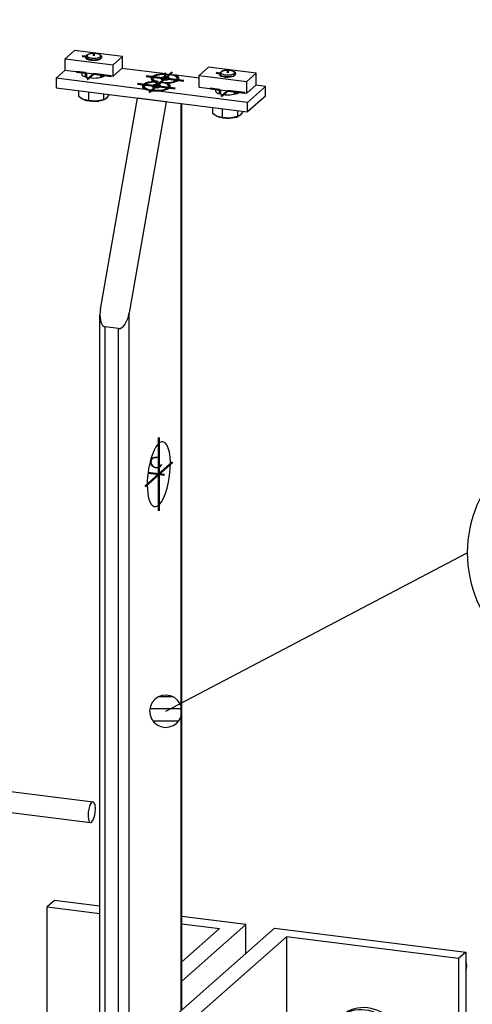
# Model space of a CAD drawing. Header units: millimetres. Extents: x 4464 to 5058, y 2900 to 3320.
# Tile 59 of 110: x 4800.07 to 4807.45, y 2972.99 to 2989.04. Entities that reach past the tile are written whole.
import ezdxf
from ezdxf.enums import TextEntityAlignment as Align

# ---------------------------------------------------------------- set-up
doc = ezdxf.new("R2010")
doc.units = ezdxf.units.MM
doc.linetypes.add('STRICHPUNKT2', pattern=[18.5, 10, -4, 0.5, -4])
doc.layers.get('0').update_dxf_attribs({"linetype": 'CONTINUOUS'})
for name, color, linetype in [('DIM49', 4, 'CONTINUOUS'), ('LE_RED', 1, 'CONTINUOUS'), ('TXT_ALL', 7, 'CONTINUOUS')]:
    doc.layers.add(name, color=color, linetype=linetype)
doc.layers.add('LE_ALL', color=7, linetype='CONTINUOUS', lineweight=50)
doc.styles.add('ARIAL', font='arial.ttf')

# ---------------------------------------------------------------- blocks, each defined once
blk = doc.blocks.new('Draadstang-M12x140_04151', base_point=(4801.22747519, 2975.95044706))
for p, q in [((4797.63965123, 2976.74515818), (4801.26997519, 2976.28778035)), ((4797.5445036, 2976.41445786), (4801.22747519, 2975.95044706))]:
    blk.add_line(p, q)
for start_param, end_param in [(3.14159265, 6.283185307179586), (6.28318531, 9.424777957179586)]:
    blk.add_ellipse((4801.24872519, 2976.1191137), major_axis=(-0.02125, -0.16866665), ratio=0.33333333, start_param=start_param, end_param=end_param)
blk = doc.blocks.new('Draadstang-M12x140_04150')
blk.add_blockref('Draadstang-M12x140_04151', (4801.22747519, 2975.95044706))
blk = doc.blocks.new('Montage baluster_04148')
blk.add_blockref('Draadstang-M12x140_04150', (0, 0))
blk = doc.blocks.new('Montage_04129')
blk.add_blockref('Montage baluster_04148', (0, 0))
blk = doc.blocks.new('Tussen baluster (doorgaande sierregel)_04109')
blk.add_blockref('Montage_04129', (0, 0))
blk = doc.blocks.new('BALUSTER PROFIEL 80X15 R4_04261', base_point=(4802.36093884, 2981.74984515))
for p, q in [((4801.3908576, 2984.3203364), (4801.99189837, 2987.76454157)), ((4802.45960554, 2987.705616), (4801.99189837, 2987.76454157)), ((4802.45960554, 2987.705616), (4801.85856478, 2984.26141084)), ((4802.70709292, 2972.88607548), (4802.70709292, 2987.67443553)), ((4802.71570434, 2972.89367003), (4802.71570434, 2987.67335059)), ((4801.38224618, 2968.73970274), (4801.38224618, 2984.22381484)), ((4801.85856478, 2968.69649066), (4801.85856478, 2984.26141084)), ((4801.68670241, 2984.00699058), (4801.46843907, 2984.03448918)), ((4801.46843907, 2968.69812877), (4801.46843907, 2984.03448918)), ((4801.68670241, 2968.67063017), (4801.68670241, 2984.00699058))]:
    blk.add_line(p, q)
for centre, major_axis, ratio, start_param, end_param in [((4801.51557952, 2984.30462292), (-0.05055159, -0.26959962), 0.4576369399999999, 4.73988523, 5.10125235), ((4801.51557952, 2984.30462292), (-0.05055159, -0.26959962), 0.4576369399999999, 5.10125235, 6.310681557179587), ((4801.73384286, 2984.27712432), (-0.05055159, -0.26959962), 0.4576369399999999, 0.02749625, 1.59829258), ((4802.34175714, 2981.63056683), (-0.06666667, -0.52915026), 0.33333333, 3.14159265, 6.283185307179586), ((4802.34175714, 2981.63056683), (-0.06666667, -0.52915026), 0.33333333, 0, 3.14159265)]:
    blk.add_ellipse(centre, major_axis=major_axis, ratio=ratio, start_param=start_param, end_param=end_param)
at = {"layer": 'LE_RED'}
for p, q in [((4802.20991783, 2981.87379087), (4802.22865188, 2981.89984568)), ((4802.38657437, 2981.79020804), (4802.36093884, 2981.74984515)), ((4802.36093884, 2981.74984515), (4802.29312062, 2981.72908753))]:
    blk.add_line(p, q, dxfattribs=at)
for points in [[(4802.29312062, 2981.72908753), (4802.22789702, 2981.76747881), (4802.20388158, 2981.8519875)], [(4802.22865188, 2981.89984568), (4802.30023439, 2981.91650752), (4802.31768501, 2981.91156986)]]:
    blk.add_lwpolyline(points, dxfattribs=at)
blk = doc.blocks.new('_04263', base_point=(4802.43529858, 2981.61878172))
at = {"layer": 'LE_ALL', "color": 1, "linetype": 'STRICHPUNKT2'}
for p, q in [((4802.34175714, 2981.63056683), (4802.34175714, 2982.22767923)), ((4802.34175714, 2981.63056683), (4802.56567429, 2981.82804319)), ((4802.34175714, 2981.63056683), (4802.11783999, 2981.43309047)), ((4802.43529858, 2981.61878172), (4802.16537372, 2981.65278905)), ((4802.34175714, 2981.63056683), (4802.34175714, 2981.03345444))]:
    blk.add_line(p, q, dxfattribs=at)
blk = doc.blocks.new('_04262')
blk.add_blockref('_04263', (4802.43529858, 2981.61878172))
blk = doc.blocks.new('DIN 13-M6_04265', base_point=(4802.22865188, 2981.89984568))
at = {"layer": 'LE_RED'}
for p, q in [((4802.20991783, 2981.87379087), (4802.22865188, 2981.89984568)), ((4802.38657437, 2981.79020804), (4802.36093884, 2981.74984515)), ((4802.36093884, 2981.74984515), (4802.29312062, 2981.72908753))]:
    blk.add_line(p, q, dxfattribs=at)
for points in [[(4802.29312062, 2981.72908753), (4802.22789702, 2981.76747881), (4802.20388158, 2981.8519875)], [(4802.22865188, 2981.89984568), (4802.30023439, 2981.91650752), (4802.31768501, 2981.91156986)]]:
    blk.add_lwpolyline(points, dxfattribs=at)
blk = doc.blocks.new('DIN 13-M6_04264')
blk.add_blockref('DIN 13-M6_04265', (4802.22865188, 2981.89984568))
blk = doc.blocks.new('BALUSTER PROFIEL 80X15 R4_04260')
for name, p in [('BALUSTER PROFIEL 80X15 R4_04261', (4802.36093884, 2981.74984515)), ('_04262', (0, 0)), ('DIN 13-M6_04264', (0, 0))]:
    blk.add_blockref(name, p)
blk = doc.blocks.new('Hoeklijn 200x100x10_04268', base_point=(4802.71570434, 2973.36507422))
for p, q in [((4800.64161748, 2974.67859836), (4800.52376635, 2974.57466343)), ((4800.52376635, 2974.57466343), (4801.38224618, 2974.46650513)), ((4800.52376635, 2971.43196662), (4800.52376635, 2974.57466343)), ((4801.38224618, 2974.58528791), (4800.64161748, 2974.67859836)), ((4803.7596653, 2974.28576125), (4802.71570434, 2974.41728797)), ((4802.71570434, 2974.2985052), (4803.33000939, 2974.22111004)), ((4802.71570434, 2973.36507422), (4803.7596653, 2974.28576125)), ((4803.7596653, 2973.81435707), (4803.7596653, 2974.28576125)), ((4803.33000939, 2974.22111004), (4802.71570434, 2973.6793439)), ((4801.38224618, 2972.50334435), (4801.09083792, 2972.24634642)), ((4801.09083792, 2972.24634642), (4801.38224618, 2972.20963243)), ((4801.09083792, 2969.10364961), (4801.09083792, 2972.24634642)), ((4800.52376635, 2971.43196662), (4801.09083792, 2971.36052232)), ((4801.09083792, 2969.10364961), (4801.38224618, 2969.06693562))]:
    blk.add_line(p, q)
blk = doc.blocks.new('Hoeklijn 200x100x10_04267')
blk.add_blockref('Hoeklijn 200x100x10_04268', (4802.71570434, 2973.36507422))
blk = doc.blocks.new('Hoeklijn 200x100x10_04270', base_point=(4802.2895888, 2970.55876028))
for p, q in [((4801.87034954, 2972.14813718), (4804.22737215, 2974.22683573)), ((4804.4213258, 2974.08361709), (4802.18215432, 2972.10885347)), ((4804.22737215, 2974.22683573), (4807.34541997, 2973.83399863)), ((4804.4213258, 2974.08361709), (4804.4213258, 2970.94092029)), ((4807.22756884, 2973.7300637), (4804.4213258, 2974.08361709)), ((4807.34541997, 2973.83399863), (4807.22756884, 2973.7300637)), ((4807.22756884, 2973.7300637), (4807.22756884, 2970.5873669)), ((4802.18215432, 2972.10885347), (4802.18215432, 2968.96615667)), ((4804.4213258, 2970.94092029), (4802.18215432, 2968.96615667)), ((4807.22756884, 2970.5873669), (4804.4213258, 2970.94092029)), ((4802.18215432, 2968.96615667), (4801.87034954, 2969.00544038))]:
    blk.add_line(p, q)
for points in [[(4807.34541997, 2973.83399863), (4807.34541997, 2970.69130183), (4807.22756884, 2970.5873669)], [(4802.18215432, 2972.10885347), (4801.87034954, 2972.14813718), (4801.87034954, 2969.00544038)]]:
    blk.add_lwpolyline(points)
for start_param, end_param in [(3.14159265, 6.283185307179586), (0, 3.14159265)]:
    blk.add_ellipse((4802.30000546, 2970.64144001), major_axis=(-0.01041667, -0.08267973), ratio=0.33333333, start_param=start_param, end_param=end_param)
blk = doc.blocks.new('_04272', base_point=(4802.27244555, 2970.64491223))
at = {"layer": 'LE_ALL', "color": 1, "linetype": 'STRICHPUNKT2'}
for p, q in [((4802.30000546, 2970.64144001), (4802.30000546, 2970.75929114)), ((4802.30000546, 2970.64144001), (4802.25581129, 2970.60246441)), ((4802.27244555, 2970.64491223), (4802.33898106, 2970.63652954)), ((4802.30000546, 2970.64144001), (4802.34419964, 2970.6804156)), ((4802.30000546, 2970.64144001), (4802.30000546, 2970.52358888))]:
    blk.add_line(p, q, dxfattribs=at)
blk = doc.blocks.new('_04271')
blk.add_blockref('_04272', (4802.27244555, 2970.64491223))
blk = doc.blocks.new('Hoeklijn 200x100x10_04269')
for name, p in [('Hoeklijn 200x100x10_04270', (4802.2895888, 2970.55876028)), ('_04271', (0, 0))]:
    blk.add_blockref(name, p)
blk = doc.blocks.new('153.1.100 100 x 5 50 x 47 PM6_04274', base_point=(4801.08174913, 2988.15962527))
for p, q in [((4800.81538992, 2988.21973963), (4800.66672804, 2988.08863218)), ((4802.45298016, 2988.1605425), (4801.74086783, 2988.25026022)), ((4802.48037041, 2988.15003448), (4802.45298016, 2988.1605425)), ((4802.5877794, 2988.14355939), (4802.5559306, 2988.13969134)), ((4802.99802339, 2988.09187351), (4802.5877794, 2988.14355939)), ((4802.27001686, 2988.03511524), (4802.28530022, 2988.02619516)), ((4803.78477587, 2987.69579508), (4802.29315157, 2987.88372207)), ((4802.45568004, 2988.00257773), (4802.47611487, 2988.00914933)), ((4804.07940369, 2987.9556324), (4803.78477587, 2987.69579508)), ((4804.07940369, 2987.9556324), (4803.9235013, 2987.97527425)), ((4804.07940369, 2987.79849756), (4804.07940369, 2987.9556324)), ((4804.07940369, 2987.79849756), (4803.78477587, 2987.53866024)), ((4803.78477587, 2987.53866024), (4803.78477587, 2987.69579508))]:
    blk.add_line(p, q)
for points in [[(4802.15835234, 2987.90070518), (4800.66672804, 2988.08863218), (4800.66672804, 2987.93149734), (4803.78477587, 2987.53866024)], [(4802.15835234, 2987.90070518), (4802.22575196, 2987.88121419), (4802.29315157, 2987.88372207)]]:
    blk.add_lwpolyline(points)
for centre, major_axis, ratio, start_param, end_param in [((4801.28174913, 2988.15962527), (0.2, 0), 0.33333333, 2.76116133, 3.14159265), ((4801.28174913, 2988.15962527), (0.2, 0), 0.33333333, 3.14159265, 5.94088238), ((4802.44377655, 2988.08449324), (0.22833333, 0), 0.33333333, 1.53047759, 3.50295978), ((4802.44377655, 2988.08449324), (0.22833333, 0), 0.33333333, 3.50295978, 3.84754922), ((4802.44377655, 2988.08449324), (0.22833333, 0), 0.33333334, 4.85449449, 5.92181819), ((4802.44377655, 2988.08449324), (0.22833333, 0), 0.33333333, 5.92181818, 7.171566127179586), ((4802.30235519, 2987.95977133), (0.22833333, 0), 0.33333333, 1.71290183, 3.50295978), ((4802.30235519, 2987.95977133), (0.22833333, 0), 0.33333333, 3.50295978, 4.02997347), ((4802.30235519, 2987.95977133), (0.22833333, 0), 0.33333333, 4.67207024, 5.92181818), ((4802.30235519, 2987.95977133), (0.22833333, 0), 0.33333333, 5.92181818, 6.989141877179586), ((4803.46438261, 2987.8846393), (0.2, 0), 0.33333333, 2.76116133, 3.14159265), ((4803.46438261, 2987.8846393), (0.2, 0), 0.33333333, 3.14159265, 5.94088238)]:
    blk.add_ellipse(centre, major_axis=major_axis, ratio=ratio, start_param=start_param, end_param=end_param)
blk = doc.blocks.new('_04276', base_point=(4803.33104927, 2987.90143772))
at = {"layer": 'LE_ALL', "color": 1, "linetype": 'STRICHPUNKT2'}
for p, q in [((4801.1484158, 2988.17642369), (4801.00112483, 2988.19498061)), ((4801.28174913, 2988.15962527), (4801.17568311, 2988.06608384)), ((4801.28174913, 2988.15962527), (4801.56237343, 2988.12426993)), ((4802.44377655, 2988.08449324), (4802.13664884, 2988.1231877)), ((4802.30235519, 2987.95977133), (4802.41843855, 2988.06214723)), ((4802.30235519, 2988.05405223), (4802.30235519, 2987.93601478)), ((4802.44377655, 2988.08449324), (4802.32769318, 2987.98211734)), ((4802.44377655, 2988.08449324), (4802.55985991, 2988.18686915)), ((4802.44377655, 2988.17877415), (4802.44377655, 2988.06073669)), ((4802.44377655, 2988.08449324), (4802.75090426, 2988.04579879)), ((4802.30235519, 2987.95977133), (4801.99522748, 2987.99846578)), ((4802.30235519, 2987.95977133), (4802.18627183, 2987.85739543)), ((4802.30235519, 2987.95977133), (4802.6094829, 2987.92107688)), ((4803.33104927, 2987.90143772), (4803.1837583, 2987.91999464)), ((4803.46438261, 2987.8846393), (4803.35831659, 2987.79109787)), ((4803.46438261, 2987.8846393), (4803.74500691, 2987.84928396))]:
    blk.add_line(p, q, dxfattribs=at)
blk = doc.blocks.new('_04275')
blk.add_blockref('_04276', (4803.33104927, 2987.90143772))
blk = doc.blocks.new('153.1.100 100 x 5 50 x 47 PM6_04273')
for name, p in [('153.1.100 100 x 5 50 x 47 PM6_04274', (4801.08174913, 2988.15962527)), ('_04275', (0, 0))]:
    blk.add_blockref(name, p)
blk = doc.blocks.new('Carrosseriering M12 (ISO 7093 _ DIN 9021)_04295', base_point=(4806.15438278, 2971.88281292))
for p, q in [((4805.29971859, 2972.7735144), (4805.33860946, 2972.80781292)), ((4806.11549191, 2971.8485144), (4806.15438278, 2971.88281292))]:
    blk.add_line(p, q)
for centre, start_param, end_param in [((4805.70760525, 2972.3110144), 6.28318531, 9.424777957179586), ((4805.74649612, 2972.34531292), 6.28318531, 9.424777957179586), ((4805.70760525, 2972.3110144), 3.14159265, 6.28318531)]:
    blk.add_ellipse(centre, major_axis=(0.4078866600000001, -0.4625000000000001), ratio=0.8819171, start_param=start_param, end_param=end_param)
blk = doc.blocks.new('Carrosseriering M12 (ISO 7093 _ DIN 9021)_04294')
blk.add_blockref('Carrosseriering M12 (ISO 7093 _ DIN 9021)_04295', (4806.15438278, 2971.88281292))
blk = doc.blocks.new('Hoge dopmoer (DIN 1587)-M12_04297', base_point=(4805.75283013, 2971.95089899))
for p, q in [((4805.36544403, 2972.40925656), (4805.43213224, 2972.51421207)), ((4805.5411901, 2972.61039206), (4805.43213224, 2972.51421207)), ((4805.43213224, 2972.51421207), (4805.58975412, 2972.48992218)), ((4805.70760525, 2972.59385711), (4805.5411901, 2972.61039206)), ((4805.58975412, 2972.48992218), (4805.75616927, 2972.47338724)), ((4805.86522713, 2972.56956723), (4805.70760525, 2972.59385711)), ((4805.39132277, 2972.43207947), (4805.35596743, 2972.40089899)), ((4805.91818779, 2972.17013211), (4805.8327819, 2972.03503949)), ((4806.02724565, 2972.2663121), (4805.91818779, 2972.17013211)), ((4805.95063303, 2972.13897442), (4806.02724565, 2972.2663121)), ((4805.8327819, 2972.03503949), (4805.75616927, 2971.90770181)), ((4805.86522713, 2972.0038818), (4805.75616927, 2971.90770181)), ((4805.86522713, 2972.0038818), (4805.95063303, 2972.13897442)), ((4805.75616927, 2971.90770181), (4805.69813163, 2971.91257245))]:
    blk.add_line(p, q)
blk.add_lwpolyline([(4806.02724565, 2972.2663121), (4805.95063303, 2972.42181713), (4805.86522713, 2972.56956723), (4805.75616927, 2972.47338724), (4805.8327819, 2972.3178822), (4805.91818779, 2972.17013211)])
blk.add_lwpolyline([(4805.78818547, 2971.98207947), (4805.75283013, 2971.95089899, -1), (4805.35596743, 2972.40089899)], format="xyb")
for centre, start_param, end_param in [((4805.55439878, 2972.17589899), 0, 3.14159265), ((4805.58975412, 2972.20707947), 2.35619449, 3.14159265), ((4805.58975412, 2972.20707947), 1.30899694, 2.35619449), ((4805.58975412, 2972.20707947), 0.26179939, 1.30899694), ((4805.58975412, 2972.20707947), 0, 0.26179939)]:
    blk.add_ellipse(centre, major_axis=(0.19843135, -0.225), ratio=0.8819171, start_param=start_param, end_param=end_param)
blk = doc.blocks.new('Hoge dopmoer (DIN 1587)-M12_04296')
blk.add_blockref('Hoge dopmoer (DIN 1587)-M12_04297', (4805.75283013, 2971.95089899))
blk = doc.blocks.new('Draadstang-M12x140_04299', base_point=(4807.34541997, 2973.5393042))
blk.add_ellipse((4807.2043146, 2973.63098798), major_axis=(0.11244443, -0.1275), ratio=0.8819171, start_param=0.30614828, end_param=1.26464805)
blk = doc.blocks.new('Draadstang-M12x140_04298')
blk.add_blockref('Draadstang-M12x140_04299', (4807.34541997, 2973.5393042))
blk = doc.blocks.new('Montage baluster_04292')
for name in ['Draadstang-M12x140_04298', 'Carrosseriering M12 (ISO 7093 _ DIN 9021)_04294', 'Hoge dopmoer (DIN 1587)-M12_04296']:
    blk.add_blockref(name, (0, 0))
blk = doc.blocks.new('Stelschroef (DIN 913 - ISO 4026)-M6x20_04304', base_point=(4802.3287761, 2981.76592473))
blk.add_ellipse((4802.28468025, 2981.81592473), major_axis=(0.04409586, -0.05), ratio=0.8819171, start_param=0, end_param=6.28318531)
at = {"layer": 'LE_RED'}
for start_param, end_param in [(3.14159265, 6.283185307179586), (2.35619449, 3.14159265), (2.09317229, 2.35619449), (0, 0.52237596)]:
    blk.add_ellipse((4802.2905728, 2981.82112147), major_axis=(0.05511982, -0.0625), ratio=0.8819171, start_param=start_param, end_param=end_param, dxfattribs=at)
blk = doc.blocks.new('GEWINDE_04306', base_point=(4802.21262161, 2981.8309424))
at = {"layer": 'LE_RED'}
for start_param, end_param in [(3.14159265, 3.92699082), (3.92699082, 6.283185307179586), (2.09317229, 3.14159265), (0, 0.52237596)]:
    blk.add_ellipse((4802.2905728, 2981.82112147), major_axis=(0.05511982, -0.0625), ratio=0.8819171, start_param=start_param, end_param=end_param, dxfattribs=at)
blk = doc.blocks.new('GEWINDE_04305')
blk.add_blockref('GEWINDE_04306', (4802.21262161, 2981.8309424))
blk = doc.blocks.new('Stelschroef (DIN 913 - ISO 4026)-M6x20_04303')
for name, p in [('Stelschroef (DIN 913 - ISO 4026)-M6x20_04304', (4802.3287761, 2981.76592473)), ('GEWINDE_04305', (0, 0))]:
    blk.add_blockref(name, p)
blk = doc.blocks.new('Montage sierregel_04302')
blk.add_blockref('Stelschroef (DIN 913 - ISO 4026)-M6x20_04303', (0, 0))
blk = doc.blocks.new('Verzonken kopbout (DIN 7991_ISO 10642)-M6x20_04309', base_point=(4802.50335089, 2988.10074414))
for p, q in [((4802.24377655, 2988.06186583), (4802.24377655, 2988.08449324)), ((4802.43134266, 2988.06230321), (4802.43134266, 2988.10981632)), ((4802.50335089, 2988.0720293), (4802.50335089, 2988.10074414)), ((4802.64377655, 2988.06186583), (4802.64377655, 2988.08449324))]:
    blk.add_line(p, q)
blk.add_lwpolyline([(4802.50335089, 2988.10074414), (4802.43134266, 2988.10981632), (4802.37176832, 2988.09356543), (4802.38420221, 2988.06824235), (4802.45621043, 2988.05917017), (4802.51578478, 2988.07542106)], close=True)
for centre, start_param, end_param in [((4802.44377655, 2988.08449324), 0, 3.14159265), ((4802.44377655, 2988.08449324), 3.14159265, 6.283185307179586), ((4802.44377655, 2988.06186583), 3.14159265, 3.4225222), ((4802.44377655, 2988.06186583), 6.00225576, 6.283185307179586)]:
    blk.add_ellipse(centre, major_axis=(0.2, 0), ratio=0.33333333, start_param=start_param, end_param=end_param)
blk = doc.blocks.new('Verzonken kopbout (DIN 7991_ISO 10642)-M6x20_04308')
blk.add_blockref('Verzonken kopbout (DIN 7991_ISO 10642)-M6x20_04309', (4802.50335089, 2988.10074414))
blk = doc.blocks.new('Verzonken kopbout (DIN 7991_ISO 10642)-M6x20_04311', base_point=(4802.36192953, 2987.97602222))
for p, q in [((4802.10235519, 2987.93714391), (4802.10235519, 2987.95977133)), ((4802.2899213, 2987.9375813), (4802.2899213, 2987.98509441)), ((4802.36192953, 2987.94730739), (4802.36192953, 2987.97602222)), ((4802.50235519, 2987.93714391), (4802.50235519, 2987.95977133))]:
    blk.add_line(p, q)
blk.add_lwpolyline([(4802.36192953, 2987.97602222), (4802.2899213, 2987.98509441), (4802.23034696, 2987.96884351), (4802.24278085, 2987.94352044), (4802.31478908, 2987.93444825), (4802.37436342, 2987.95069915)], close=True)
for centre, start_param, end_param in [((4802.30235519, 2987.95977133), 0, 3.14159265), ((4802.30235519, 2987.95977133), 3.14159265, 6.283185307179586), ((4802.30235519, 2987.93714391), 3.14159265, 3.4225222), ((4802.30235519, 2987.93714391), 6.00225576, 6.283185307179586)]:
    blk.add_ellipse(centre, major_axis=(0.2, 0), ratio=0.33333333, start_param=start_param, end_param=end_param)
blk = doc.blocks.new('Verzonken kopbout (DIN 7991_ISO 10642)-M6x20_04310')
blk.add_blockref('Verzonken kopbout (DIN 7991_ISO 10642)-M6x20_04311', (4802.36192953, 2987.97602222))
blk = doc.blocks.new('Montage strip op baluster_04307')
for name in ['Verzonken kopbout (DIN 7991_ISO 10642)-M6x20_04308', 'Verzonken kopbout (DIN 7991_ISO 10642)-M6x20_04310']:
    blk.add_blockref(name, (0, 0))
blk = doc.blocks.new('1011-2 Moerblok M8 SMALL_04314', base_point=(4801.1484158, 2988.4267545))
for p, q in [((4800.96859639, 2988.54341684), (4800.81538992, 2988.40830144)), ((4801.74810834, 2988.44520757), (4800.96859639, 2988.54341684)), ((4800.81538992, 2988.21973963), (4800.81538992, 2988.40830144)), ((4800.81538992, 2988.40830144), (4801.59490187, 2988.31009216)), ((4801.59490187, 2988.31009216), (4801.74810834, 2988.44520757)), ((4801.74810834, 2988.25664576), (4801.74810834, 2988.44520757)), ((4800.81538992, 2988.21973963), (4801.59490187, 2988.12153035)), ((4801.59490187, 2988.12153035), (4801.59490187, 2988.31009216)), ((4801.59490187, 2988.12153035), (4801.74810834, 2988.25664576))]:
    blk.add_line(p, q)
at = {"layer": 'LE_RED'}
blk.add_ellipse((4801.28174913, 2988.4267545), major_axis=(0.13333333, 0), ratio=0.33333333, start_param=3.14159265, end_param=5.65879598, dxfattribs=at)
blk = doc.blocks.new('DIN 13-M8_04316', base_point=(4801.1484158, 2988.4267545))
at = {"layer": 'LE_RED'}
blk.add_ellipse((4801.28174913, 2988.4267545), major_axis=(0.13333333, 0), ratio=0.33333333, start_param=3.14159265, end_param=5.65879598, dxfattribs=at)
blk = doc.blocks.new('DIN 13-M8_04315')
blk.add_blockref('DIN 13-M8_04316', (4801.1484158, 2988.4267545))
blk = doc.blocks.new('_04318', base_point=(4801.28174913, 2988.48960844))
at = {"layer": 'LE_ALL', "color": 1, "linetype": 'STRICHPUNKT2'}
for p, q in [((4801.15015319, 2988.44333403), (4801.09466626, 2988.45032473)), ((4801.28174913, 2988.48960844), (4801.28174913, 2988.45503877))]:
    blk.add_line(p, q, dxfattribs=at)
blk = doc.blocks.new('_04317')
blk.add_blockref('_04318', (4801.28174913, 2988.48960844))
blk = doc.blocks.new('1011-2 Moerblok M8 SMALL_04313')
for name, p in [('1011-2 Moerblok M8 SMALL_04314', (4801.1484158, 2988.4267545)), ('_04317', (0, 0)), ('DIN 13-M8_04315', (0, 0))]:
    blk.add_blockref(name, p)
blk = doc.blocks.new('Zeskant tapbout-M8x16 (DIN 933)_04320', base_point=(4801.52864914, 2987.81735953))
for p, q in [((4801.03484912, 2987.88511844), (4801.03484913, 2987.79041944)), ((4801.11039769, 2987.74144388), (4801.03484913, 2987.79041944)), ((4801.19329534, 2987.72588057), (4801.11407223, 2987.73990487)), ((4801.19329533, 2987.86515609), (4801.19329534, 2987.72588057)), ((4801.31674534, 2987.71437046), (4801.19329534, 2987.72588057)), ((4801.44019534, 2987.83404962), (4801.44019534, 2987.73935062))]:
    blk.add_line(p, q)
blk.add_lwpolyline([(4801.52864914, 2987.81735953), (4801.48442224, 2987.76010994), (4801.46091976, 2987.74480872), (4801.44019534, 2987.73935062), (4801.31674534, 2987.71437046)])
for centre, major_axis, start_param, end_param in [((4801.28174913, 2988.45503877), (0.11333333, 0), 3e-08, 3.14159268), ((4801.28174913, 2988.45503877), (0.11333333, 0), 3.14159268, 6.283185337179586), ((4801.28174913, 2987.78564435), (0.21666667, 0), 3.82742308, 4.87462063), ((4801.28174913, 2987.78564435), (0.21666667, 0), 4.87462063, 5.62412728)]:
    blk.add_ellipse(centre, major_axis=major_axis, ratio=0.33333333, start_param=start_param, end_param=end_param)
blk = doc.blocks.new('GEWINDE_04322', base_point=(4801.41508246, 2988.43618259))
for p, q in [((4801.15702721, 2988.45189607), (4801.1757355, 2988.46839523)), ((4801.40647104, 2988.45189608), (4801.38776275, 2988.46839523)), ((4801.1484158, 2988.10993487), (4801.1484158, 2988.17778231)), ((4801.41508246, 2988.10993487), (4801.41508246, 2988.14418547))]:
    blk.add_line(p, q)
for start_param, end_param in [(2.78022556, 3.14159268), (3.14159268, 6.283185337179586), (3e-08, 0.36136715)]:
    blk.add_ellipse((4801.28174913, 2988.43618259), major_axis=(0.13333333, 0), ratio=0.33333333, start_param=start_param, end_param=end_param)
at = {"layer": 'LE_RED'}
for p, q in [((4801.16841579, 2988.4267545), (4801.16841579, 2988.45503877)), ((4801.39508246, 2988.4267545), (4801.39508246, 2988.45503877)), ((4801.1684158, 2988.10469546), (4801.1684158, 2988.17526255)), ((4801.39508246, 2988.10469546), (4801.39508246, 2988.14670523))]:
    blk.add_line(p, q, dxfattribs=at)
for start_param, end_param in [(2.78022556, 3.14159268), (3.14159268, 4.35102186), (0.946407, 2.78022556), (4.35102186, 5.65879598)]:
    blk.add_ellipse((4801.28174913, 2988.45503877), major_axis=(0.11333333, 0), ratio=0.33333333, start_param=start_param, end_param=end_param, dxfattribs=at)
blk = doc.blocks.new('GEWINDE_04321')
blk.add_blockref('GEWINDE_04322', (4801.41508246, 2988.43618259))
blk = doc.blocks.new('Zeskant tapbout-M8x16 (DIN 933)_04319')
for name, p in [('Zeskant tapbout-M8x16 (DIN 933)_04320', (4801.52864914, 2987.81735953)), ('GEWINDE_04321', (0, 0))]:
    blk.add_blockref(name, p)
blk = doc.blocks.new('Montage handregel_04312')
for name in ['1011-2 Moerblok M8 SMALL_04313', 'Zeskant tapbout-M8x16 (DIN 933)_04319']:
    blk.add_blockref(name, (0, 0))
blk = doc.blocks.new('1011-2 Moerblok M8 SMALL_04325', base_point=(4803.33104927, 2988.15176853))
for p, q in [((4803.15122986, 2988.26843087), (4802.99802339, 2988.13331546)), ((4803.93074182, 2988.1702216), (4803.15122986, 2988.26843087)), ((4802.99802339, 2987.94475366), (4802.99802339, 2988.13331546)), ((4802.99802339, 2988.13331546), (4803.77753535, 2988.03510619)), ((4803.77753535, 2988.03510619), (4803.93074182, 2988.1702216)), ((4803.93074182, 2987.98165979), (4803.93074182, 2988.1702216)), ((4802.99802339, 2987.94475366), (4803.77753535, 2987.84654438)), ((4803.77753535, 2987.84654438), (4803.77753535, 2988.03510619)), ((4803.77753535, 2987.84654438), (4803.93074182, 2987.98165979))]:
    blk.add_line(p, q)
at = {"layer": 'LE_RED'}
blk.add_ellipse((4803.46438261, 2988.15176853), major_axis=(0.13333333, 0), ratio=0.33333333, start_param=3.14159265, end_param=5.65879598, dxfattribs=at)
blk = doc.blocks.new('DIN 13-M8_04327', base_point=(4803.33104927, 2988.15176853))
at = {"layer": 'LE_RED'}
blk.add_ellipse((4803.46438261, 2988.15176853), major_axis=(0.13333333, 0), ratio=0.33333333, start_param=3.14159265, end_param=5.65879598, dxfattribs=at)
blk = doc.blocks.new('DIN 13-M8_04326')
blk.add_blockref('DIN 13-M8_04327', (4803.33104927, 2988.15176853))
blk = doc.blocks.new('_04329', base_point=(4803.46438261, 2988.21462247))
at = {"layer": 'LE_ALL', "color": 1, "linetype": 'STRICHPUNKT2'}
for p, q in [((4803.46438261, 2988.21462247), (4803.46438261, 2988.1800528)), ((4803.33278667, 2988.16834806), (4803.27729974, 2988.17533876))]:
    blk.add_line(p, q, dxfattribs=at)
blk = doc.blocks.new('_04328')
blk.add_blockref('_04329', (4803.46438261, 2988.21462247))
blk = doc.blocks.new('1011-2 Moerblok M8 SMALL_04324')
for name, p in [('1011-2 Moerblok M8 SMALL_04325', (4803.33104927, 2988.15176853)), ('_04328', (0, 0)), ('DIN 13-M8_04326', (0, 0))]:
    blk.add_blockref(name, p)
blk = doc.blocks.new('Zeskant tapbout-M8x16 (DIN 933)_04331', base_point=(4803.71128261, 2987.54237356))
for p, q in [((4803.2174826, 2987.61013247), (4803.2174826, 2987.51543347)), ((4803.37592881, 2987.59017012), (4803.37592881, 2987.4508946)), ((4803.29303116, 2987.46645791), (4803.2174826, 2987.51543347)), ((4803.37592881, 2987.4508946), (4803.29670571, 2987.4649189)), ((4803.49937881, 2987.43938449), (4803.37592881, 2987.4508946)), ((4803.62282882, 2987.55906365), (4803.62282882, 2987.46436465))]:
    blk.add_line(p, q)
blk.add_lwpolyline([(4803.71128261, 2987.54237356), (4803.66705572, 2987.48512397), (4803.64355323, 2987.46982275), (4803.62282882, 2987.46436465), (4803.49937881, 2987.43938449)])
for centre, major_axis, start_param, end_param in [((4803.4643826, 2988.1800528), (0.11333333, 0), 3e-08, 3.14159268), ((4803.4643826, 2988.1800528), (0.11333333, 0), 3.14159268, 6.283185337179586), ((4803.46438261, 2987.51065838), (0.21666667, 0), 3.82742308, 4.87462063), ((4803.46438261, 2987.51065838), (0.21666667, 0), 4.87462063, 5.62412728)]:
    blk.add_ellipse(centre, major_axis=major_axis, ratio=0.33333333, start_param=start_param, end_param=end_param)
blk = doc.blocks.new('GEWINDE_04333', base_point=(4803.59771593, 2988.16119662))
for p, q in [((4803.33966069, 2988.1769101), (4803.35836897, 2988.19340926)), ((4803.58910451, 2988.17691011), (4803.57039623, 2988.19340926)), ((4803.33104927, 2987.8349489), (4803.33104927, 2987.90279634)), ((4803.59771594, 2987.8349489), (4803.59771594, 2987.8691995))]:
    blk.add_line(p, q)
for start_param, end_param in [(2.78022556, 3.14159268), (3.14159268, 6.283185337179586), (3e-08, 0.36136715)]:
    blk.add_ellipse((4803.4643826, 2988.16119662), major_axis=(0.13333333, 0), ratio=0.33333333, start_param=start_param, end_param=end_param)
at = {"layer": 'LE_RED'}
for p, q in [((4803.35104927, 2988.15176853), (4803.35104927, 2988.1800528)), ((4803.57771593, 2988.15176853), (4803.57771593, 2988.1800528)), ((4803.35104927, 2987.82970949), (4803.35104927, 2987.90027658)), ((4803.57771594, 2987.82970949), (4803.57771594, 2987.87171926))]:
    blk.add_line(p, q, dxfattribs=at)
for start_param, end_param in [(0.946407, 2.78022556), (2.78022556, 3.14159268), (3.14159268, 4.35102186), (4.35102186, 5.65879598)]:
    blk.add_ellipse((4803.4643826, 2988.1800528), major_axis=(0.11333333, 0), ratio=0.33333333, start_param=start_param, end_param=end_param, dxfattribs=at)
blk = doc.blocks.new('GEWINDE_04332')
blk.add_blockref('GEWINDE_04333', (4803.59771593, 2988.16119662))
blk = doc.blocks.new('Zeskant tapbout-M8x16 (DIN 933)_04330')
for name, p in [('Zeskant tapbout-M8x16 (DIN 933)_04331', (4803.71128261, 2987.54237356)), ('GEWINDE_04332', (0, 0))]:
    blk.add_blockref(name, p)
blk = doc.blocks.new('Montage handregel_04323')
for name in ['1011-2 Moerblok M8 SMALL_04324', 'Zeskant tapbout-M8x16 (DIN 933)_04330']:
    blk.add_blockref(name, (0, 0))
blk = doc.blocks.new('Montage_04277')
for name in ['Montage handregel_04312', 'Montage handregel_04323', 'Montage strip op baluster_04307', 'Montage sierregel_04302', 'Montage baluster_04292']:
    blk.add_blockref(name, (0, 0))
blk = doc.blocks.new('SHAPE_06172', base_point=(4802.45482621, 2977.76565466))
at = {"layer": 'DIM49', "color": 3}
for p, q in [((4809.37020164, 2982.34871608), (4814.05797132, 2982.34871608)), ((4802.45482621, 2977.76565466), (4807.37020164, 2980.34871608)), ((4814.05797132, 2978.34871608), (4809.37020164, 2978.34871608)), ((4802.56448652, 2978.00255769), (4802.34271588, 2978.00255769)), ((4802.71359384, 2977.80255769), (4802.19628535, 2977.80255769)), ((4802.65872287, 2977.60255769), (4802.25041685, 2977.60255769))]:
    blk.add_line(p, q, dxfattribs=at)
blk.add_lwpolyline([(4802.26138876, 2977.5870168), (4802.31421486, 2977.54303845), (4802.37662339, 2977.51423101), (4802.44436132, 2977.50255769), (4802.5128124, 2977.50881399), (4802.57731183, 2977.53257355), (4802.63346406, 2977.57221721), (4802.67744242, 2977.62504331), (4802.70624985, 2977.68745184), (4802.71792318, 2977.75518976), (4802.71166688, 2977.82364085), (4802.68790731, 2977.88814028), (4802.64826366, 2977.94429251), (4802.59543756, 2977.98827087), (4802.53302903, 2978.0170783), (4802.4652911, 2978.02875162), (4802.39684001, 2978.02249532), (4802.33234059, 2977.99873576), (4802.27618836, 2977.9590921), (4802.23221, 2977.906266), (4802.20340257, 2977.84385747), (4802.19172924, 2977.77611955), (4802.19798554, 2977.70766846), (4802.22174511, 2977.64316904)], close=True, dxfattribs=at)
for centre, start_param, end_param in [((4809.37020164, 2980.34871608), 1.57079633, 4.71238898), ((4814.05797132, 2980.34871608), 4.71238898, 7.853981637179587)]:
    blk.add_ellipse(centre, major_axis=(2, 0), ratio=1, start_param=start_param, end_param=end_param, dxfattribs=at)
at = {"layer": 'TXT_ALL', "style": 'ARIAL'}
blk.add_text('8', height=3.5, dxfattribs=at).set_placement((4810.37020164, 2980.34871608), align=Align.MIDDLE_LEFT)
blk = doc.blocks.new('Tussen baluster (doorgaande sierregel)_04259')
for name, p in [('Montage_04277', (0, 0)), ('153.1.100 100 x 5 50 x 47 PM6_04273', (0, 0)), ('BALUSTER PROFIEL 80X15 R4_04260', (0, 0)), ('SHAPE_06172', (4802.45482621, 2977.76565466)), ('Hoeklijn 200x100x10_04267', (0, 0)), ('Hoeklijn 200x100x10_04269', (0, 0))]:
    blk.add_blockref(name, p)
blk = doc.blocks.new('_A3D0207_02745')
for name in ['Tussen baluster (doorgaande sierregel)_04109', 'Tussen baluster (doorgaande sierregel)_04259']:
    blk.add_blockref(name, (0, 0))
blk = doc.blocks.new('_ANS0207_02744')
blk.add_blockref('_A3D0207_02745', (0, 0))
blk = doc.blocks.new('SHAPE_06154', base_point=(4793.21581867, 2988.46468775))
at = {"layer": 'DIM49', "color": 3}
for p, q in [((4799.79326072, 2998.07286083), (4804.48103041, 2998.07286083)), ((4793.21581867, 2988.46468775), (4797.79326072, 2996.07286083)), ((4804.48103041, 2994.07286083), (4799.79326072, 2994.07286083)), ((4793.32602784, 2988.70142554), (4793.10450347, 2988.70142554)), ((4793.47437852, 2988.50142554), (4792.95735635, 2988.50142554)), ((4793.41952057, 2988.30142554), (4793.0118693, 2988.30142554))]:
    blk.add_line(p, q, dxfattribs=at)
blk.add_lwpolyline([(4793.14309561, 2988.21162474), (4793.21107112, 2988.20142554), (4793.27937016, 2988.20916723), (4793.34333827, 2988.23432221), (4793.39861613, 2988.27517623), (4793.44143665, 2988.32894514), (4793.46888167, 2988.39196469), (4793.47908087, 2988.45994019), (4793.47133919, 2988.52823924), (4793.4461842, 2988.59220735), (4793.40533019, 2988.64748521), (4793.35156127, 2988.69030573), (4793.28854173, 2988.71775075), (4793.22056622, 2988.72794995), (4793.15226718, 2988.72020827), (4793.08829907, 2988.69505328), (4793.03302121, 2988.65419927), (4792.99020069, 2988.60043035), (4792.96275566, 2988.5374108), (4792.95255646, 2988.4694353), (4792.96029815, 2988.40113626), (4792.98545314, 2988.33716815), (4793.02630715, 2988.28189029), (4793.08007606, 2988.23906977)], close=True, dxfattribs=at)
for centre, start_param, end_param in [((4799.79326072, 2996.07286083), 1.57079633, 4.71238898), ((4804.48103041, 2996.07286083), 4.71238898, 7.853981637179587)]:
    blk.add_ellipse(centre, major_axis=(2, 0), ratio=1, start_param=start_param, end_param=end_param, dxfattribs=at)
at = {"layer": 'TXT_ALL', "style": 'ARIAL'}
blk.add_text('4', height=3.5, dxfattribs=at).set_placement((4800.79326072, 2996.07286083), align=Align.MIDDLE_LEFT)
blk = doc.blocks.new('PART_2246_06153')
blk.add_blockref('SHAPE_06154', (4793.21581867, 2988.46468775))
blk = doc.blocks.new('VIEW_207_06130')
blk.add_blockref('PART_2246_06153', (0, 0))
blk = doc.blocks.new('DVI_FIGURE_06040')
blk.add_blockref('VIEW_207_06130', (0, 0))

msp = doc.modelspace()

# ---------------------------------------------------------------- block references
for name in ['_ANS0207_02744', 'DVI_FIGURE_06040']:
    msp.add_blockref(name, (0, 0))

doc.saveas('drawing.dxf')
